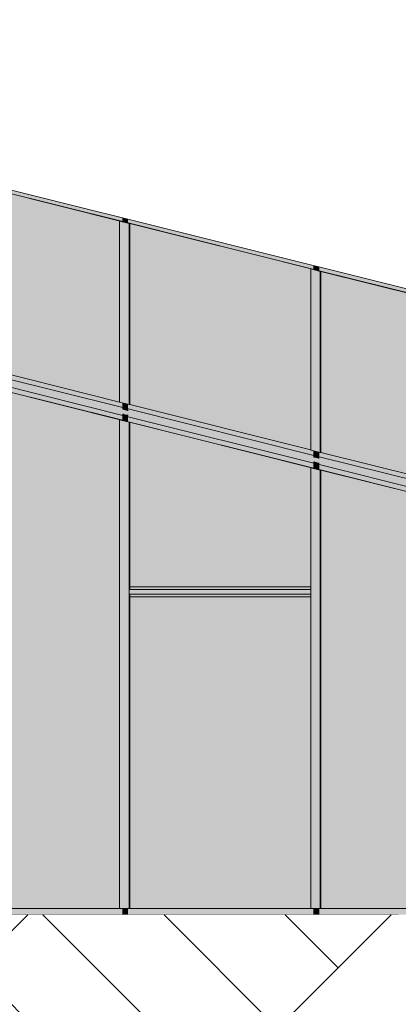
# Model space of a CAD drawing. Header units: millimetres. Extents: x -7573737 to -7522798, y -9734 to 10800.
# Tile 17 of 21: x -7540685 to -7539160, y -360 to 3603. Entities that reach past the tile are written whole.
import ezdxf

# ---------------------------------------------------------------- set-up
doc = ezdxf.new("R2010")
doc.units = ezdxf.units.MM
doc.header["$MEASUREMENT"] = 0
doc.linetypes.add('Wipeout_Contour', pattern=[1000, 0, -1000])
for name, color, linetype in [('Nowe_130-Z Teren otaczajacy', 7, 'Continuous'), ('Nowe_280-A Dachy Powłoki', 7, 'Continuous'), ('Nowe_290-A Ściany kurtynowe', 7, 'Continuous'), ('Nowe_420-K Ściany', 7, 'Continuous'), ('Nowe_Wypełnienia PZT', 7, 'Continuous')]:
    doc.layers.add(name, color=color, linetype=linetype)
doc.layers.add('Nowe_130-Z Teren otaczajacy_Nr_pióra__93', color=7, linetype='Continuous', lineweight=13)
doc.layers.add('Nowe_290-A Ściany kurtynowe_Nr_pióra__87', color=7, linetype='Continuous', lineweight=13)
for name, color, linetype, lineweight, true_color in [('Nowe_280-A Dachy Powłoki_Nr_pióra__61', 7, 'Continuous', 13, 0x6a6a6a), ('Nowe_290-A Ściany kurtynowe_Nr_pióra__61', 7, 'Continuous', 13, 0x6a6a6a), ('Nowe_420-K Ściany_Nr_pióra__61', 7, 'Continuous', 13, 0x6a6a6a), ('Nowe_Wypełnienia PZT_Nr_pióra__61', 7, 'Continuous', 13, 0x6a6a6a)]:
    doc.layers.add(name, color=color, linetype=linetype, lineweight=lineweight, true_color=true_color)

# ---------------------------------------------------------------- blocks, each defined once
blk = doc.blocks.new('ElemPrzekroju_14', base_point=(-6982742.1, 0))
at = {"layer": 'Nowe_420-K Ściany_Nr_pióra__61', "linetype": 'Continuous', "lineweight": 0, "true_color": 0x1a1a1a}
blk.add_hatch(color=250, dxfattribs=at).paths.add_polyline_path([(-7551520.5, -160), (-7551520.5, -3850), (-7536414.9, -3850), (-7536414.9, -160)])
blk = doc.blocks.new('ElemPrzekroju_35', base_point=(-6982742.1, 0))
at = {"layer": 'Nowe_290-A Ściany kurtynowe_Nr_pióra__61', "linetype": 'Continuous', "lineweight": 0, "true_color": 0x1a1a1a}
blk.add_hatch(color=250, dxfattribs=at).paths.add_polyline_path([(-7539500.6, 25), (-7540248, 25), (-7540248, 0), (-7539500.6, 0)])
blk = doc.blocks.new('ElemPrzekroju_40', base_point=(-6982742.1, 0))
at = {"layer": 'Nowe_290-A Ściany kurtynowe_Nr_pióra__61', "linetype": 'Continuous', "lineweight": 0, "true_color": 0x1a1a1a}
blk.add_hatch(color=250, dxfattribs=at).paths.add_polyline_path([(-7541835, 25), (-7541835, 0), (-7540270, 0), (-7540270, 25)])
blk = doc.blocks.new('ElemPrzekroju_41', base_point=(-6982742.1, 0))
at = {"layer": 'Nowe_290-A Ściany kurtynowe_Nr_pióra__61', "linetype": 'Continuous', "lineweight": 0, "true_color": 0x1a1a1a}
blk.add_hatch(color=250, dxfattribs=at).paths.add_polyline_path([(-7539478.6, 25), (-7539478.6, 0), (-7537913.6, 0), (-7537913.6, 25)])
blk = doc.blocks.new('ElemPrzekroju_46', base_point=(-6982742.1, 0))
at = {"layer": 'Nowe_290-A Ściany kurtynowe_Nr_pióra__61', "linetype": 'Continuous', "lineweight": 0, "true_color": 0x1a1a1a}
for points in [[(-7540241.1, 1309.9), (-7539512.9, 1309.9), (-7539512.9, 1319.9), (-7540241.1, 1319.9)], [(-7540241.1, 25), (-7539512.9, 25), (-7539512.9, 1289.9), (-7540241.1, 1289.9)], [(-7540270, 25), (-7540270, 0), (-7540260.4, 0), (-7540260.4, 25)], [(-7539490.9, 0), (-7539481.3, 0), (-7539481.3, 25), (-7539490.9, 25)], [(-7539478.6, 25), (-7539481.3, 25), (-7539481.3, 0), (-7539478.6, 0)]]:
    blk.add_hatch(color=250, dxfattribs=at).paths.add_polyline_path(points)
at = {"layer": 'Nowe_290-A Ściany kurtynowe_Nr_pióra__87', "color": 7, "linetype": 'Continuous', "lineweight": 13}
for p, q in [((-7539512.9, 1319.9), (-7540241.1, 1319.9)), ((-7540270, 25), (-7540270, 0)), ((-7540241.1, 25), (-7539512.9, 25)), ((-7539481.3, 0), (-7539481.3, 25))]:
    blk.add_line(p, q, dxfattribs=at)
blk = doc.blocks.new('ElemPrzekroju_50', base_point=(-6982742.1, 0))
at = {"layer": 'Nowe_290-A Ściany kurtynowe_Nr_pióra__61', "linetype": 'Continuous', "lineweight": 0, "true_color": 0x1a1a1a}
for points in [[(-7541854.2, 2412), (-7541856.9, 2412), (-7541847.3, 2409.5), (-7541844.6, 2409.5)], [(-7541856.9, 2412), (-7541856.9, 2386.2), (-7541847.3, 2383.8), (-7541847.3, 2409.5)], [(-7541837.7, 2381.4), (-7540270, 1989.5), (-7540270, 1990.2), (-7541835, 2381.4)], [(-7541828.1, 2379), (-7541828.1, 25), (-7540282.3, 25), (-7540282.3, 1991.9), (-7540279.6, 1991.9)], [(-7540257.6, 2012.8), (-7540260.4, 2012.8), (-7540250.8, 2010.4), (-7540248, 2010.4)], [(-7540260.4, 1987.1), (-7540250.8, 1984.7), (-7540250.8, 2010.4), (-7540260.4, 2012.8)], [(-7540250.8, 1984.7), (-7540248, 1984.7), (-7540248, 2010.4), (-7540250.8, 2010.4)], [(-7541856.9, 25), (-7541856.9, 0), (-7541847.3, 0), (-7541847.3, 25)], [(-7540260.4, 25), (-7540260.4, 0), (-7540250.8, 0), (-7540250.8, 25)], [(-7540248, 25), (-7540250.8, 25), (-7540250.8, 0), (-7540248, 0)]]:
    blk.add_hatch(color=250, dxfattribs=at).paths.add_polyline_path(points)
at = {"layer": 'Nowe_290-A Ściany kurtynowe_Nr_pióra__87', "color": 7, "linetype": 'Continuous', "lineweight": 13}
for p, q in [((-7541856.9, 2412), (-7541856.9, 2386.2)), ((-7541847.3, 2409.5), (-7541856.9, 2412)), ((-7541854.2, 2412), (-7541856.9, 2412)), ((-7540279.6, 1991.9), (-7541828.1, 2379)), ((-7540250.8, 2010.4), (-7540260.4, 2012.8)), ((-7540250.8, 1984.7), (-7540250.8, 2010.4)), ((-7540248, 2010.4), (-7540250.8, 2010.4)), ((-7541856.9, 25), (-7541856.9, 0)), ((-7541828.1, 25), (-7540282.3, 25)), ((-7540250.8, 0), (-7540250.8, 25))]:
    blk.add_line(p, q, dxfattribs=at)
blk = doc.blocks.new('ElemPrzekroju_52', base_point=(-6982742.1, 0))
at = {"layer": 'Nowe_290-A Ściany kurtynowe_Nr_pióra__61', "linetype": 'Continuous', "lineweight": 0, "true_color": 0x1a1a1a}
for points in [[(-7539497.8, 1822.9), (-7539500.6, 1822.9), (-7539490.9, 1820.5), (-7539488.2, 1820.5)], [(-7539500.6, 1822.9), (-7539500.6, 1797.1), (-7539490.9, 1794.7), (-7539490.9, 1820.5)], [(-7539478.6, 1792.3), (-7539481.3, 1792.3), (-7537913.6, 1400.4), (-7537913.6, 1401.1), (-7538399, 1522.4)], [(-7539471.7, 1789.9), (-7539471.7, 25), (-7537926, 25), (-7537926, 1402.8), (-7537923.2, 1402.8)], [(-7537901.3, 1423.7), (-7537904, 1423.7), (-7537894.4, 1421.3), (-7537891.6, 1421.3)], [(-7537904, 1423.7), (-7537904, 1398), (-7537894.4, 1395.6), (-7537894.4, 1421.3)], [(-7537894.4, 1421.3), (-7537894.4, 1395.6), (-7537891.6, 1395.6), (-7537891.6, 1421.3)], [(-7539490.9, 25), (-7539500.6, 25), (-7539500.6, 0), (-7539490.9, 0)], [(-7537904, 25), (-7537904, 0), (-7537894.4, 0), (-7537894.4, 25)], [(-7537891.6, 25), (-7537894.4, 25), (-7537894.4, 0), (-7537891.6, 0)]]:
    blk.add_hatch(color=250, dxfattribs=at).paths.add_polyline_path(points)
at = {"layer": 'Nowe_290-A Ściany kurtynowe_Nr_pióra__87', "color": 7, "linetype": 'Continuous', "lineweight": 13}
for p, q in [((-7539500.6, 1822.9), (-7539500.6, 1797.1)), ((-7539490.9, 1820.5), (-7539500.6, 1822.9)), ((-7539497.8, 1822.9), (-7539500.6, 1822.9)), ((-7537923.2, 1402.8), (-7539471.7, 1789.9)), ((-7537894.4, 1421.3), (-7537904, 1423.7)), ((-7537894.4, 1395.6), (-7537894.4, 1421.3)), ((-7537891.6, 1421.3), (-7537894.4, 1421.3)), ((-7539500.6, 25), (-7539500.6, 0)), ((-7539471.7, 25), (-7537926, 25)), ((-7537894.4, 0), (-7537894.4, 25))]:
    blk.add_line(p, q, dxfattribs=at)
blk = doc.blocks.new('ElemPrzekroju_79', base_point=(-6982742.1, 0))
at = {"layer": 'Nowe_280-A Dachy Powłoki_Nr_pióra__61', "color": 251, "linetype": 'Continuous', "lineweight": 13, "true_color": 0x6a6a6a}
blk.add_line((-7529049.6, 0), (-7545724.4, 4168.7), dxfattribs=at)
blk = doc.blocks.new('ElemPrzekroju_136', base_point=(-6982742.1, 0))
at = {"layer": 'Nowe_290-A Ściany kurtynowe_Nr_pióra__61', "linetype": 'Continuous', "lineweight": 0, "true_color": 0x1a1a1a}
for points in [[(-7540267.2, 2015.2), (-7540270, 2015.2), (-7540260.4, 2012.8), (-7540257.6, 2012.8)], [(-7540270, 2015.2), (-7540270, 1989.5), (-7540260.4, 1987.1), (-7540260.4, 2012.8)], [(-7540250.8, 1984.7), (-7539500.6, 1797.1), (-7539500.6, 1797.8), (-7540248, 1984.7)], [(-7540241.1, 1982.3), (-7540241.1, 1319.9), (-7539512.9, 1319.9), (-7539512.9, 1799.5), (-7539510.2, 1799.5)], [(-7539488.2, 1820.5), (-7539490.9, 1820.5), (-7539481.3, 1818), (-7539478.6, 1818)], [(-7539490.9, 1820.5), (-7539490.9, 1794.7), (-7539481.3, 1792.3), (-7539481.3, 1818)], [(-7539478.6, 1818), (-7539481.3, 1818), (-7539481.3, 1792.3), (-7539478.6, 1792.3)]]:
    blk.add_hatch(color=250, dxfattribs=at).paths.add_polyline_path(points)
at = {"layer": 'Nowe_290-A Ściany kurtynowe_Nr_pióra__87', "color": 7, "linetype": 'Continuous', "lineweight": 13}
for p, q in [((-7540270, 2015.2), (-7540270, 1989.5)), ((-7540260.4, 2012.8), (-7540270, 2015.2)), ((-7540267.2, 2015.2), (-7540270, 2015.2)), ((-7539510.2, 1799.5), (-7540241.1, 1982.3)), ((-7539481.3, 1818), (-7539490.9, 1820.5)), ((-7539481.3, 1792.3), (-7539481.3, 1818)), ((-7539478.6, 1818), (-7539481.3, 1818)), ((-7540241.1, 1279.9), (-7539512.9, 1279.9))]:
    blk.add_line(p, q, dxfattribs=at)
blk = doc.blocks.new('ElemPrzekroju_138', base_point=(-6982742.1, 0))
at = {"layer": 'Nowe_290-A Ściany kurtynowe_Nr_pióra__61', "linetype": 'Continuous', "lineweight": 0, "true_color": 0x1a1a1a}
for points in [[(-7541835, 2432.9), (-7541835, 2407.1), (-7540257.6, 2012.8), (-7540253.5, 2030.8), (-7540260.4, 2032.5), (-7540270, 2034.9), (-7540270, 2041.6)], [(-7541835, 2381.4), (-7540270, 1990.2), (-7540270, 2009.9), (-7541835, 2401.1)]]:
    blk.add_hatch(color=250, dxfattribs=at).paths.add_polyline_path(points)
at = {"layer": 'Nowe_290-A Ściany kurtynowe_Nr_pióra__87', "color": 7, "linetype": 'Continuous', "lineweight": 13}
for p, q in [((-7540270, 2041.6), (-7541835, 2432.9)), ((-7540270, 1990.2), (-7541835, 2381.4))]:
    blk.add_line(p, q, dxfattribs=at)
blk = doc.blocks.new('ElemPrzekroju_139', base_point=(-6982742.1, 0))
at = {"layer": 'Nowe_290-A Ściany kurtynowe_Nr_pióra__61', "linetype": 'Continuous', "lineweight": 0, "true_color": 0x1a1a1a}
for points in [[(-7540253.5, 2030.8), (-7540257.6, 2012.8), (-7539488.2, 1820.5), (-7539484, 1838.4), (-7539500.6, 1842.6), (-7539500.6, 1849.3), (-7540248, 2036.1), (-7540248, 2030.1), (-7540250.8, 2030.1)], [(-7540248, 1984.7), (-7539500.6, 1797.8), (-7539500.6, 1817.5), (-7540248, 2004.4)]]:
    blk.add_hatch(color=250, dxfattribs=at).paths.add_polyline_path(points)
at = {"layer": 'Nowe_290-A Ściany kurtynowe_Nr_pióra__87', "color": 7, "linetype": 'Continuous', "lineweight": 13}
for p, q in [((-7539500.6, 1849.3), (-7540248, 2036.1)), ((-7539500.6, 1797.8), (-7540248, 1984.7))]:
    blk.add_line(p, q, dxfattribs=at)
blk = doc.blocks.new('ElemPrzekroju_140', base_point=(-6982742.1, 0))
at = {"layer": 'Nowe_290-A Ściany kurtynowe_Nr_pióra__61', "linetype": 'Continuous', "lineweight": 0, "true_color": 0x1a1a1a}
blk.add_hatch(color=250, dxfattribs=at).paths.add_polyline_path([(-7539478.6, 1812), (-7539478.6, 1792.3), (-7537913.6, 1401.1), (-7537913.6, 1426.1), (-7537910.9, 1426.1), (-7538399, 1548.1), (-7538399, 1542.1)])
at = {"layer": 'Nowe_290-A Ściany kurtynowe_Nr_pióra__87', "color": 7, "linetype": 'Continuous', "lineweight": 13}
for p, q in [((-7537913.6, 1452.5), (-7539478.6, 1843.8)), ((-7537913.6, 1401.1), (-7539478.6, 1792.3))]:
    blk.add_line(p, q, dxfattribs=at)
blk = doc.blocks.new('ElemPrzekroju_150', base_point=(-6982742.1, 0))
at = {"layer": 'Nowe_290-A Ściany kurtynowe_Nr_pióra__61', "linetype": 'Continuous', "lineweight": 0, "true_color": 0x1a1a1a}
blk.add_hatch(color=250, dxfattribs=at).paths.add_polyline_path([(-7541835, 3196.3), (-7541835, 3181.4), (-7540270, 2790.2), (-7540270, 2805.1)])
at = {"layer": 'Nowe_290-A Ściany kurtynowe_Nr_pióra__87', "color": 7, "linetype": 'Continuous', "lineweight": 13}
blk.add_line((-7540270, 2790.2), (-7541835, 3181.4), dxfattribs=at)
blk = doc.blocks.new('ElemPrzekroju_151', base_point=(-6982742.1, 0))
at = {"layer": 'Nowe_290-A Ściany kurtynowe_Nr_pióra__61', "linetype": 'Continuous', "lineweight": 0, "true_color": 0x1a1a1a}
blk.add_hatch(color=250, dxfattribs=at).paths.add_polyline_path([(-7540248, 2799.6), (-7540248, 2784.7), (-7539500.6, 2597.8), (-7539500.6, 2612.7)])
at = {"layer": 'Nowe_290-A Ściany kurtynowe_Nr_pióra__87', "color": 7, "linetype": 'Continuous', "lineweight": 13}
blk.add_line((-7539500.6, 2597.8), (-7540248, 2784.7), dxfattribs=at)
blk = doc.blocks.new('ElemPrzekroju_152', base_point=(-6982742.1, 0))
at = {"layer": 'Nowe_290-A Ściany kurtynowe_Nr_pióra__61', "linetype": 'Continuous', "lineweight": 0, "true_color": 0x1a1a1a}
blk.add_hatch(color=250, dxfattribs=at).paths.add_polyline_path([(-7539478.6, 2607.2), (-7539478.6, 2592.3), (-7537913.6, 2201.1), (-7537913.6, 2216)])
at = {"layer": 'Nowe_290-A Ściany kurtynowe_Nr_pióra__87', "color": 7, "linetype": 'Continuous', "lineweight": 13}
blk.add_line((-7537913.6, 2201.1), (-7539478.6, 2592.3), dxfattribs=at)
blk = doc.blocks.new('ElemPrzekroju_158', base_point=(-6982742.1, 0))
at = {"layer": 'Nowe_290-A Ściany kurtynowe_Nr_pióra__61', "linetype": 'Continuous', "lineweight": 0, "true_color": 0x1a1a1a}
blk.add_hatch(color=250, dxfattribs=at).paths.add_polyline_path([(-7539484, 1838.4), (-7539488.2, 1820.5), (-7539478.6, 1818), (-7539478.6, 1812), (-7538399, 1542.1), (-7538399, 1548.1), (-7537905.6, 1424.8), (-7537901.4, 1442.8), (-7537913.6, 1445.8), (-7537913.6, 1470.9), (-7537926, 1473.9), (-7537926, 1474.6), (-7539471.7, 1861.1), (-7539474.4, 1861.1), (-7539478.6, 1862.1), (-7539478.6, 1837.8), (-7539481.3, 1837.8)])
at = {"layer": 'Nowe_290-A Ściany kurtynowe_Nr_pióra__87', "color": 7, "linetype": 'Continuous', "lineweight": 13}
blk.add_line((-7539478.6, 1812), (-7537913.6, 1420.8), dxfattribs=at)
blk = doc.blocks.new('ElemPrzekroju_159', base_point=(-6982742.1, 0))
at = {"layer": 'Nowe_290-A Ściany kurtynowe_Nr_pióra__61', "linetype": 'Continuous', "lineweight": 0, "true_color": 0x1a1a1a}
for points in [[(-7540243.9, 2053.4), (-7540248, 2054.5), (-7540248, 2036.1), (-7539500.6, 1849.3), (-7539500.6, 1867.6), (-7539512.9, 1870.7), (-7539512.9, 1871.4), (-7540241.1, 2053.4)], [(-7540248, 2010.4), (-7540248, 2004.4), (-7539500.6, 1817.5), (-7539500.6, 1822.9), (-7539497.8, 1822.9), (-7539895, 1922.1)]]:
    blk.add_hatch(color=250, dxfattribs=at).paths.add_polyline_path(points)
at = {"layer": 'Nowe_290-A Ściany kurtynowe_Nr_pióra__87', "color": 7, "linetype": 'Continuous', "lineweight": 13}
blk.add_line((-7540248, 2004.4), (-7539500.6, 1817.5), dxfattribs=at)
blk = doc.blocks.new('ElemPrzekroju_160', base_point=(-6982742.1, 0))
at = {"layer": 'Nowe_290-A Ściany kurtynowe_Nr_pióra__61', "linetype": 'Continuous', "lineweight": 0, "true_color": 0x1a1a1a}
for points in [[(-7541847.4, 2410.2), (-7541835, 2407.1), (-7541835, 2426.8), (-7541837.7, 2426.8), (-7541844.7, 2428.6), (-7541847.4, 2417.1)], [(-7541835, 2451.2), (-7541835, 2432.9), (-7540270, 2041.6), (-7540270, 2059.9), (-7540282.3, 2063), (-7540282.3, 2063.7), (-7541828.1, 2450.2), (-7541830.8, 2450.2)], [(-7540267.2, 2015.2), (-7541835, 2407.1), (-7541835, 2401.1), (-7540270, 2009.9), (-7540270, 2015.2)]]:
    blk.add_hatch(color=250, dxfattribs=at).paths.add_polyline_path(points)
at = {"layer": 'Nowe_290-A Ściany kurtynowe_Nr_pióra__87', "color": 7, "linetype": 'Continuous', "lineweight": 13}
blk.add_line((-7541835, 2401.1), (-7540270, 2009.9), dxfattribs=at)
blk = doc.blocks.new('ElemPrzekroju_163', base_point=(-6982742.1, 0))
at = {"layer": 'Nowe_290-A Ściany kurtynowe_Nr_pióra__61', "linetype": 'Continuous', "lineweight": 0, "true_color": 0x1a1a1a}
for points in [[(-7539490.9, 2610.3), (-7539500.6, 2612.7), (-7539500.6, 2597.1), (-7539490.9, 2594.7)], [(-7539478.6, 2592.3), (-7539481.3, 2592.3), (-7537913.6, 2200.4), (-7537913.6, 2201.1)], [(-7539471.7, 1861.1), (-7537926, 1474.6), (-7537926, 2202.8), (-7537923.2, 2202.8), (-7539471.7, 2589.9)], [(-7537904, 2213.6), (-7537904, 2198), (-7537894.4, 2195.6), (-7537894.4, 2211.2)], [(-7537894.4, 2211.2), (-7537894.4, 2195.6), (-7537891.6, 2195.6), (-7537891.6, 2210.5)], [(-7539490.9, 1865.2), (-7539500.6, 1867.6), (-7539500.6, 1842.6), (-7539490.9, 1840.2)], [(-7537904, 1443.4), (-7537894.4, 1441), (-7537894.4, 1466), (-7537904, 1468.4)], [(-7537894.4, 1441), (-7537891.6, 1441), (-7537891.6, 1465.4), (-7537894.4, 1466)]]:
    blk.add_hatch(color=250, dxfattribs=at).paths.add_polyline_path(points)
at = {"layer": 'Nowe_290-A Ściany kurtynowe_Nr_pióra__87', "color": 7, "linetype": 'Continuous', "lineweight": 13}
for p, q in [((-7539500.6, 2612.7), (-7539500.6, 2597.1)), ((-7537923.2, 2202.8), (-7539471.7, 2589.9)), ((-7537894.4, 2195.6), (-7537894.4, 2211.2)), ((-7539500.6, 1867.6), (-7539500.6, 1842.6)), ((-7539500.6, 1842.6), (-7539490.9, 1840.2)), ((-7539471.7, 1861.1), (-7537926, 1474.6)), ((-7537904, 1443.4), (-7537894.4, 1441)), ((-7537894.4, 1441), (-7537894.4, 1466)), ((-7537891.6, 1441), (-7537894.4, 1441))]:
    blk.add_line(p, q, dxfattribs=at)
blk = doc.blocks.new('ElemPrzekroju_164', base_point=(-6982742.1, 0))
at = {"layer": 'Nowe_290-A Ściany kurtynowe_Nr_pióra__61', "linetype": 'Continuous', "lineweight": 0, "true_color": 0x1a1a1a}
for points in [[(-7540260.4, 2802.7), (-7540270, 2805.1), (-7540270, 2789.5), (-7540260.4, 2787.1)], [(-7540248, 2784.7), (-7540250.8, 2784.7), (-7539500.6, 2597.1), (-7539500.6, 2597.8)], [(-7539510.2, 2599.5), (-7540241.1, 2782.3), (-7540241.1, 2053.4), (-7539512.9, 1871.4), (-7539512.9, 2599.5)], [(-7539490.9, 2610.3), (-7539490.9, 2594.7), (-7539481.3, 2592.3), (-7539481.3, 2607.9)], [(-7539481.3, 2607.9), (-7539481.3, 2592.3), (-7539478.6, 2592.3), (-7539478.6, 2607.2)], [(-7540260.4, 2057.5), (-7540270, 2059.9), (-7540270, 2034.9), (-7540260.4, 2032.5)], [(-7539481.3, 1862.8), (-7539490.9, 1865.2), (-7539490.9, 1840.2), (-7539481.3, 1837.8)], [(-7539478.6, 1862.1), (-7539481.3, 1862.8), (-7539481.3, 1837.8), (-7539478.6, 1837.8)]]:
    blk.add_hatch(color=250, dxfattribs=at).paths.add_polyline_path(points)
at = {"layer": 'Nowe_290-A Ściany kurtynowe_Nr_pióra__87', "color": 7, "linetype": 'Continuous', "lineweight": 13}
for p, q in [((-7540270, 2805.1), (-7540270, 2789.5)), ((-7539510.2, 2599.5), (-7540241.1, 2782.3)), ((-7539481.3, 2592.3), (-7539481.3, 2607.9)), ((-7540270, 2059.9), (-7540270, 2034.9)), ((-7540270, 2034.9), (-7540260.4, 2032.5)), ((-7540241.1, 2053.4), (-7539512.9, 1871.4)), ((-7539481.3, 1837.8), (-7539481.3, 1862.8)), ((-7539490.9, 1840.2), (-7539481.3, 1837.8)), ((-7539478.6, 1837.8), (-7539481.3, 1837.8))]:
    blk.add_line(p, q, dxfattribs=at)
blk = doc.blocks.new('ElemPrzekroju_165', base_point=(-6982742.1, 0))
at = {"layer": 'Nowe_290-A Ściany kurtynowe_Nr_pióra__61', "linetype": 'Continuous', "lineweight": 0, "true_color": 0x1a1a1a}
for points in [[(-7541856.9, 3186.2), (-7541847.3, 3183.8), (-7541847.3, 3199.4), (-7541856.9, 3201.8)], [(-7541835, 3181.4), (-7541837.7, 3181.4), (-7540270, 2789.5), (-7540270, 2790.2)], [(-7541828.1, 3179), (-7541828.1, 2450.2), (-7540282.3, 2063.7), (-7540282.3, 2791.9), (-7540279.6, 2791.9)], [(-7540260.4, 2802.7), (-7540260.4, 2787.1), (-7540250.8, 2784.7), (-7540250.8, 2800.3)], [(-7540250.8, 2800.3), (-7540250.8, 2784.7), (-7540248, 2784.7), (-7540248, 2799.6)], [(-7541847.3, 2454.3), (-7541856.9, 2456.7), (-7541856.9, 2431.7), (-7541847.3, 2429.2)], [(-7540250.8, 2055.1), (-7540260.4, 2057.5), (-7540260.4, 2032.5), (-7540250.8, 2030.1)], [(-7540248, 2054.5), (-7540250.8, 2055.1), (-7540250.8, 2030.1), (-7540248, 2030.1)]]:
    blk.add_hatch(color=250, dxfattribs=at).paths.add_polyline_path(points)
at = {"layer": 'Nowe_290-A Ściany kurtynowe_Nr_pióra__87', "color": 7, "linetype": 'Continuous', "lineweight": 13}
for p, q in [((-7541856.9, 3201.8), (-7541856.9, 3186.2)), ((-7540279.6, 2791.9), (-7541828.1, 3179)), ((-7540250.8, 2784.7), (-7540250.8, 2800.3)), ((-7541856.9, 2456.7), (-7541856.9, 2431.7)), ((-7541856.9, 2431.7), (-7541847.3, 2429.2)), ((-7541828.1, 2450.2), (-7540282.3, 2063.7)), ((-7540260.4, 2032.5), (-7540250.8, 2030.1)), ((-7540250.8, 2030.1), (-7540250.8, 2055.1)), ((-7540248, 2030.1), (-7540250.8, 2030.1))]:
    blk.add_line(p, q, dxfattribs=at)
blk = doc.blocks.new('ElemPrzekroju_214', base_point=(-6982742.1, 0))
at = {"layer": 'Nowe_130-Z Teren otaczajacy', "linetype": 'Continuous', "lineweight": 0, "true_color": 0xaeaeae}
blk.add_hatch(color=253, dxfattribs=at).paths.add_polyline_path([(-7531574, 0), (-7539160.3, 0), (-7539160.3, -160), (-7531574, -160)])
blk = doc.blocks.new('ElemPrzekroju_216', base_point=(-6982742.1, 0))
at = {"layer": 'Nowe_130-Z Teren otaczajacy', "linetype": 'Continuous', "lineweight": 0, "true_color": 0xaeaeae}
blk.add_hatch(color=253, dxfattribs=at).paths.add_polyline_path([(-7542673.5, 0), (-7542673.5, -160), (-7540603.2, -160), (-7540603.2, 0)])
at = {"layer": 'Nowe_130-Z Teren otaczajacy_Nr_pióra__93', "color": 7, "linetype": 'Continuous', "lineweight": 13}
for p, q in [((-7540603.2, 0), (-7542673.5, 0)), ((-7540603.2, -160), (-7542673.5, -160))]:
    blk.add_line(p, q, dxfattribs=at)
blk = doc.blocks.new('ElemPrzekroju_221', base_point=(-6982742.1, 0))
at = {"layer": 'Nowe_130-Z Teren otaczajacy', "linetype": 'Continuous', "lineweight": 0, "true_color": 0xaeaeae}
blk.add_hatch(color=253, dxfattribs=at).paths.add_polyline_path([(-7540603.2, -160), (-7539160.3, -160), (-7539160.3, 0), (-7540603.2, 0)])
at = {"layer": 'Nowe_130-Z Teren otaczajacy_Nr_pióra__93', "color": 7, "linetype": 'Continuous', "lineweight": 13}
for p, q in [((-7539160.3, 0), (-7540603.2, 0)), ((-7539160.3, -160), (-7540603.2, -160))]:
    blk.add_line(p, q, dxfattribs=at)
blk = doc.blocks.new('ElemPrzekroju_225', base_point=(-6982742.1, 0))
at = {"layer": 'Nowe_290-A Ściany kurtynowe_Nr_pióra__61', "linetype": 'Continuous', "lineweight": 0, "true_color": 0x1a1a1a}
for points in [[(-7540282.3, 1299.9), (-7540282.3, 25), (-7540243.9, 25), (-7540243.9, 1299.9)], [(-7540241.1, 1289.9), (-7540243.9, 1289.9), (-7540243.9, 25), (-7540241.1, 25)]]:
    blk.add_hatch(color=250, dxfattribs=at).paths.add_polyline_path(points)
at = {"layer": 'Nowe_290-A Ściany kurtynowe_Nr_pióra__87', "color": 7, "linetype": 'Continuous', "lineweight": 13}
for p, q in [((-7540282.3, 25), (-7540282.3, 1299.9)), ((-7540243.9, 25), (-7540243.9, 1289.9)), ((-7540241.1, 1289.9), (-7540241.1, 25)), ((-7540282.3, 25), (-7540243.9, 25)), ((-7540243.9, 25), (-7540241.1, 25))]:
    blk.add_line(p, q, dxfattribs=at)
blk = doc.blocks.new('ElemPrzekroju_226', base_point=(-6982742.1, 0))
at = {"layer": 'Nowe_290-A Ściany kurtynowe_Nr_pióra__61', "linetype": 'Continuous', "lineweight": 0, "true_color": 0x1a1a1a}
for points in [[(-7539512.9, 1299.9), (-7539512.9, 25), (-7539474.4, 25), (-7539474.4, 1299.9)], [(-7539471.7, 25), (-7539471.7, 1299.9), (-7539474.4, 1299.9), (-7539474.4, 25)]]:
    blk.add_hatch(color=250, dxfattribs=at).paths.add_polyline_path(points)
at = {"layer": 'Nowe_290-A Ściany kurtynowe_Nr_pióra__87', "color": 7, "linetype": 'Continuous', "lineweight": 13}
for p, q in [((-7539512.9, 1289.9), (-7539512.9, 1299.9)), ((-7539512.9, 25), (-7539512.9, 1289.9)), ((-7539474.4, 25), (-7539474.4, 1299.9)), ((-7539471.7, 1299.9), (-7539471.7, 25)), ((-7539512.9, 25), (-7539474.4, 25)), ((-7539474.4, 25), (-7539471.7, 25))]:
    blk.add_line(p, q, dxfattribs=at)
blk = doc.blocks.new('ElemPrzekroju_252', base_point=(-6982742.1, 0))
at = {"layer": 'Nowe_290-A Ściany kurtynowe_Nr_pióra__61', "linetype": 'Continuous', "lineweight": 0, "true_color": 0x1a1a1a}
for points in [[(-7540241.1, 1982.3), (-7540260.4, 1987.1), (-7540279.6, 1991.9), (-7540282.3, 1991.9), (-7540243.9, 1982.3)], [(-7540243.9, 1982.3), (-7540282.3, 1991.9), (-7540282.3, 1299.9), (-7540243.9, 1299.9)], [(-7540241.1, 1982.3), (-7540243.9, 1982.3), (-7540243.9, 1309.9), (-7540241.1, 1309.9)]]:
    blk.add_hatch(color=250, dxfattribs=at).paths.add_polyline_path(points)
at = {"layer": 'Nowe_290-A Ściany kurtynowe_Nr_pióra__87', "color": 7, "linetype": 'Continuous', "lineweight": 13}
for p, q in [((-7540282.3, 1991.9), (-7540279.6, 1991.9)), ((-7540243.9, 1982.3), (-7540282.3, 1991.9)), ((-7540282.3, 1299.9), (-7540282.3, 1991.9)), ((-7540279.6, 1991.9), (-7540270, 1989.5)), ((-7540270, 1989.5), (-7540260.4, 1987.1)), ((-7540241.1, 1982.3), (-7540260.4, 1987.1)), ((-7540241.1, 1982.3), (-7540243.9, 1982.3)), ((-7540243.9, 1309.9), (-7540243.9, 1982.3)), ((-7540241.1, 1982.3), (-7540241.1, 1309.9))]:
    blk.add_line(p, q, dxfattribs=at)
blk = doc.blocks.new('ElemPrzekroju_253', base_point=(-6982742.1, 0))
at = {"layer": 'Nowe_290-A Ściany kurtynowe_Nr_pióra__61', "linetype": 'Continuous', "lineweight": 0, "true_color": 0x1a1a1a}
for points in [[(-7539471.7, 1789.9), (-7539490.9, 1794.7), (-7539510.2, 1799.5), (-7539512.9, 1799.5), (-7539474.4, 1789.9)], [(-7539474.4, 1789.9), (-7539512.9, 1799.5), (-7539512.9, 1299.9), (-7539474.4, 1299.9)], [(-7539471.7, 1299.9), (-7539471.7, 1789.9), (-7539474.4, 1789.9), (-7539474.4, 1299.9)]]:
    blk.add_hatch(color=250, dxfattribs=at).paths.add_polyline_path(points)
at = {"layer": 'Nowe_290-A Ściany kurtynowe_Nr_pióra__87', "color": 7, "linetype": 'Continuous', "lineweight": 13}
for p, q in [((-7539512.9, 1799.5), (-7539510.2, 1799.5)), ((-7539474.4, 1789.9), (-7539512.9, 1799.5)), ((-7539512.9, 1309.9), (-7539512.9, 1799.5)), ((-7539510.2, 1799.5), (-7539490.9, 1794.7)), ((-7539481.3, 1792.3), (-7539490.9, 1794.7)), ((-7539471.7, 1789.9), (-7539481.3, 1792.3)), ((-7539471.7, 1789.9), (-7539474.4, 1789.9)), ((-7539474.4, 1299.9), (-7539474.4, 1789.9)), ((-7539471.7, 1789.9), (-7539471.7, 1299.9)), ((-7539512.9, 1299.9), (-7539512.9, 1309.9))]:
    blk.add_line(p, q, dxfattribs=at)
blk = doc.blocks.new('ElemPrzekroju_255', base_point=(-6982742.1, 0))
at = {"layer": 'Nowe_290-A Ściany kurtynowe_Nr_pióra__61', "linetype": 'Continuous', "lineweight": 0, "true_color": 0x1a1a1a}
for points in [[(-7540241.1, 2782.3), (-7540260.4, 2787.1), (-7540279.6, 2791.9), (-7540282.3, 2791.9), (-7540243.9, 2782.3)], [(-7540282.3, 2791.9), (-7540282.3, 2063), (-7540243.9, 2053.4), (-7540243.9, 2782.3)], [(-7540241.1, 2053.4), (-7540241.1, 2782.3), (-7540243.9, 2782.3), (-7540243.9, 2053.4)]]:
    blk.add_hatch(color=250, dxfattribs=at).paths.add_polyline_path(points)
at = {"layer": 'Nowe_290-A Ściany kurtynowe_Nr_pióra__87', "color": 7, "linetype": 'Continuous', "lineweight": 13}
for p, q in [((-7540282.3, 2791.9), (-7540279.6, 2791.9)), ((-7540243.9, 2782.3), (-7540282.3, 2791.9)), ((-7540282.3, 2063), (-7540282.3, 2791.9)), ((-7540279.6, 2791.9), (-7540260.4, 2787.1)), ((-7540241.1, 2782.3), (-7540260.4, 2787.1)), ((-7540241.1, 2782.3), (-7540243.9, 2782.3)), ((-7540243.9, 2053.4), (-7540243.9, 2782.3)), ((-7540241.1, 2782.3), (-7540241.1, 2053.4)), ((-7540282.3, 2063), (-7540243.9, 2053.4)), ((-7540243.9, 2053.4), (-7540241.1, 2053.4))]:
    blk.add_line(p, q, dxfattribs=at)
blk = doc.blocks.new('ElemPrzekroju_257', base_point=(-6982742.1, 0))
at = {"layer": 'Nowe_290-A Ściany kurtynowe_Nr_pióra__61', "linetype": 'Continuous', "lineweight": 0, "true_color": 0x1a1a1a}
for points in [[(-7539471.7, 2589.9), (-7539490.9, 2594.7), (-7539510.2, 2599.5), (-7539512.9, 2599.5), (-7539474.4, 2589.9)], [(-7539512.9, 2599.5), (-7539512.9, 1870.7), (-7539474.4, 1861.1), (-7539474.4, 2589.9)], [(-7539471.7, 1861.1), (-7539471.7, 2589.9), (-7539474.4, 2589.9), (-7539474.4, 1861.1)]]:
    blk.add_hatch(color=250, dxfattribs=at).paths.add_polyline_path(points)
at = {"layer": 'Nowe_290-A Ściany kurtynowe_Nr_pióra__87', "color": 7, "linetype": 'Continuous', "lineweight": 13}
for p, q in [((-7539512.9, 2599.5), (-7539510.2, 2599.5)), ((-7539474.4, 2589.9), (-7539512.9, 2599.5)), ((-7539512.9, 1870.7), (-7539512.9, 2599.5)), ((-7539510.2, 2599.5), (-7539490.9, 2594.7)), ((-7539471.7, 2589.9), (-7539490.9, 2594.7)), ((-7539471.7, 2589.9), (-7539474.4, 2589.9)), ((-7539474.4, 1861.1), (-7539474.4, 2589.9)), ((-7539471.7, 2589.9), (-7539471.7, 1861.1)), ((-7539512.9, 1870.7), (-7539474.4, 1861.1)), ((-7539474.4, 1861.1), (-7539471.7, 1861.1))]:
    blk.add_line(p, q, dxfattribs=at)
blk = doc.blocks.new('ElemPrzekroju_265', base_point=(-6982742.1, 0))
at = {"layer": 'Nowe_290-A Ściany kurtynowe_Nr_pióra__61', "linetype": 'Continuous', "lineweight": 0, "true_color": 0x1a1a1a}
blk.add_hatch(color=250, dxfattribs=at).paths.add_polyline_path([(-7540243.9, 1309.9), (-7540243.9, 1289.9), (-7539512.9, 1289.9), (-7539512.9, 1309.9)])
at = {"layer": 'Nowe_290-A Ściany kurtynowe_Nr_pióra__87', "color": 7, "linetype": 'Continuous', "lineweight": 13}
for p, q in [((-7540243.9, 1309.9), (-7539512.9, 1309.9)), ((-7540243.9, 1309.9), (-7540243.9, 1289.9)), ((-7540243.9, 1289.9), (-7539512.9, 1289.9))]:
    blk.add_line(p, q, dxfattribs=at)

msp = doc.modelspace()

# ---------------------------------------------------------------- block references
at = {"layer": 'Nowe_130-Z Teren otaczajacy', "lineweight": 0}
for name in ['ElemPrzekroju_216', 'ElemPrzekroju_221', 'ElemPrzekroju_214']:
    msp.add_blockref(name, (-6982742.1, 0), dxfattribs=at)
at = {"layer": 'Nowe_280-A Dachy Powłoki', "lineweight": 0}
msp.add_blockref('ElemPrzekroju_79', (-6982742.1, 0), dxfattribs=at)
at = {"layer": 'Nowe_290-A Ściany kurtynowe', "lineweight": 0}
for name in ['ElemPrzekroju_165', 'ElemPrzekroju_150', 'ElemPrzekroju_255', 'ElemPrzekroju_164', 'ElemPrzekroju_151', 'ElemPrzekroju_257', 'ElemPrzekroju_163', 'ElemPrzekroju_152', 'ElemPrzekroju_160', 'ElemPrzekroju_138', 'ElemPrzekroju_50', 'ElemPrzekroju_139', 'ElemPrzekroju_159', 'ElemPrzekroju_252', 'ElemPrzekroju_136', 'ElemPrzekroju_158', 'ElemPrzekroju_140', 'ElemPrzekroju_253', 'ElemPrzekroju_52', 'ElemPrzekroju_46', 'ElemPrzekroju_265', 'ElemPrzekroju_225', 'ElemPrzekroju_226', 'ElemPrzekroju_40', 'ElemPrzekroju_35', 'ElemPrzekroju_41']:
    msp.add_blockref(name, (-6982742.1, 0), dxfattribs=at)
at = {"layer": 'Nowe_420-K Ściany', "lineweight": 0}
msp.add_blockref('ElemPrzekroju_14', (-6982742.1, 0), dxfattribs=at)

# ---------------------------------------------------------------- next in the draw order: wipeouts: each hides what was drawn before it
at = {"color": 254, "linetype": 'Wipeout_Contour', "lineweight": 0, "ltscale": 30193073.71522767}
msp.add_wipeout([(-7573736.8, 0), (-7522798.2, 0), (-7522798.2, -5304.9), (-7573736.8, -5304.9)], dxfattribs=at).dxf.layer = 'Nowe_Wypełnienia PZT'

# ---------------------------------------------------------------- next in the draw order: hatches: boundary and pattern name
at = {"layer": 'Nowe_Wypełnienia PZT_Nr_pióra__61', "linetype": 'Continuous', "lineweight": 13, "true_color": 0x6a6a6a}
h = msp.add_hatch(dxfattribs=at)
h.set_pattern_fill('Grunt', color=251, style=0, pattern_type=2)
h.set_pattern_definition([(45, (-7549156.1, -2652.4), (-731.468, 731.468), []), (45, (-7549400, -2408.6), (-1462.94, 1462.94), []), (45, (-7549643.8, -2164.8), (-1462.94, 1462.94), []), (135, (-7549887.58, -1920.97), (243.8226, 243.8226), [1034.452, -1034.452])])
h.paths.add_polyline_path([(-7573736.8, 0), (-7522798.2, 0), (-7522798.2, -5304.9), (-7573736.8, -5304.9)])

doc.saveas('drawing.dxf')
